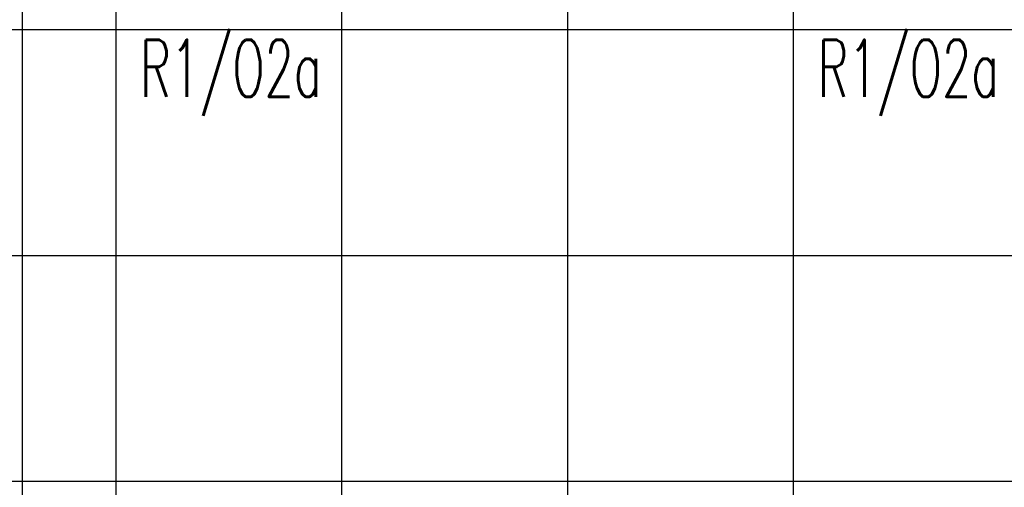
# Model space of a CAD drawing. Header units: millimetres. Extents: x -94648 to 68781, y -29623 to 11990.
# Tile 27 of 181: x -36572 to -36226, y -13864 to -13700. Entities that reach past the tile are written whole.
import ezdxf

# ---------------------------------------------------------------- set-up
doc = ezdxf.new("R2010")
doc.units = ezdxf.units.MM
doc.linetypes.add('BUD', pattern=[0])
doc.layers.add('-podklad', color=8, linetype='Continuous')
doc.layers.add('HATCH', color=204, linetype='Continuous')
doc.layers.add('IE_oswietlenie_nr_obw', color=51, linetype='Continuous', lineweight=20)
doc.styles.add('ROMANS', font='romans.shx', dxfattribs={"width": 0.75, "height": 10})
doc.linetypes.add('TRACKS', pattern='A,3.81,[130,ltypeshp.shx,S=6.35,R=0,X=0,Y=0],3.81', length=7.62)

# ---------------------------------------------------------------- blocks, each defined once
blk = doc.blocks.new('Goscim_parter')
at = {"layer": 'HATCH', "linetype": 'BUD'}
h = blk.add_hatch(dxfattribs=at)
h.set_pattern_fill('ANSI37', color=8, scale=25, angle=45)
h.set_pattern_definition([(90, (-45348.77, -1321.09), (-79.375, 0), []), (180, (-45348.77, -1321.09), (0, -79.375), [])])
h.paths.add_polyline_path([(-36586.06, -12833.74), (-36586.06, -14283.74), (-35303.06, -14283.74), (-35303.06, -12833.74)])
at = {"layer": 'HATCH', "color": 8, "linetype": 'TRACKS', "ltscale": 2}
blk.add_lwpolyline([(-36571.06, -12405.74), (-35318.06, -12405.74), (-35318.06, -14268.74), (-36571.06, -14268.74)], close=True, dxfattribs=at)

msp = doc.modelspace()

# ---------------------------------------------------------------- block references
at = {"layer": '-podklad'}
msp.add_blockref('Goscim_parter', (0, 0), dxfattribs=at)

# ---------------------------------------------------------------- texts
at = {"layer": 'IE_oswietlenie_nr_obw', "style": 'ROMANS', "width": 0.6}
for p in [(-36529.67177, -13727.19773), (-36291.527, -13727.19773)]:
    msp.add_text('R1/O2a', height=20, dxfattribs=at).set_placement(p)

doc.saveas('drawing.dxf')
